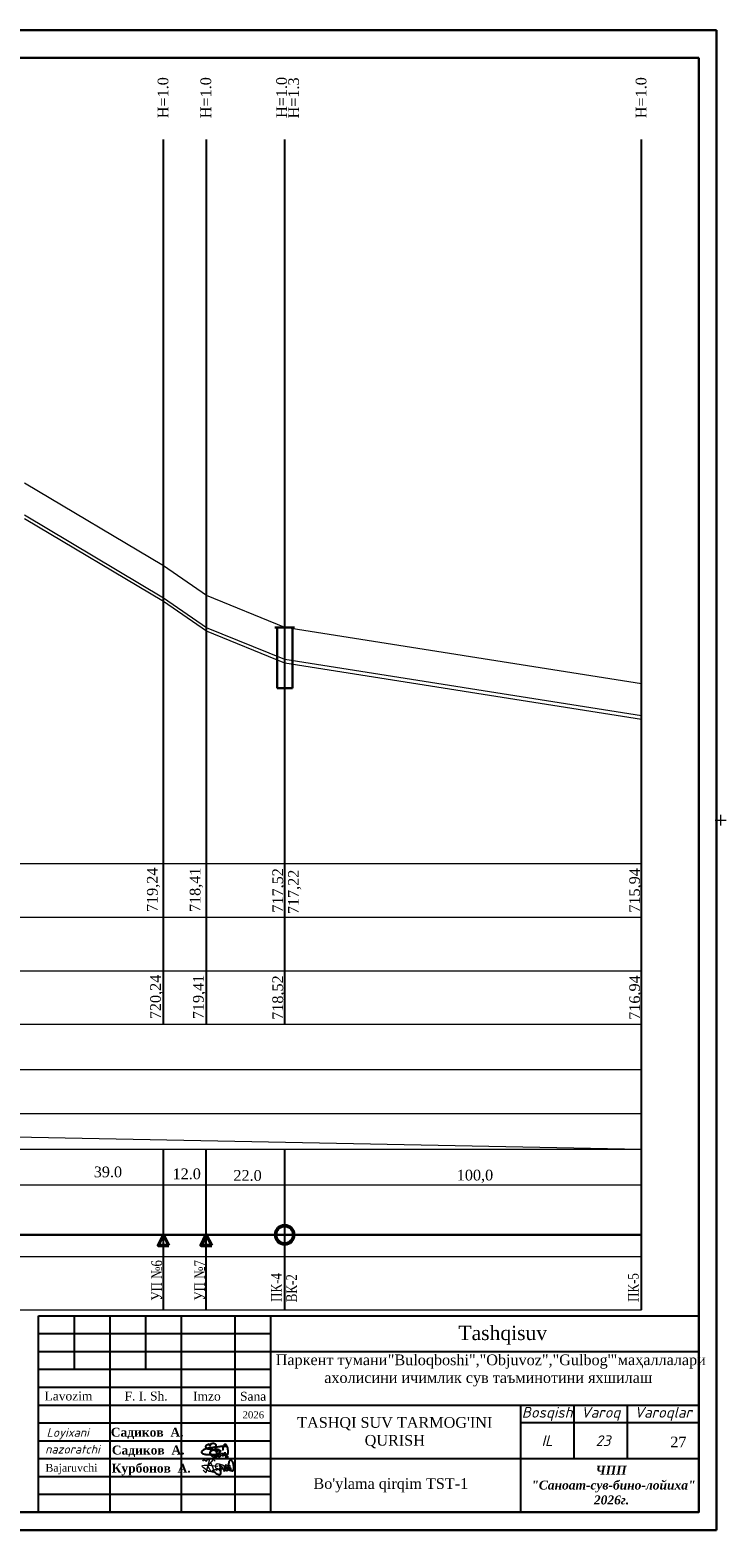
# Model space of a CAD drawing. Header units: millimetres. Extents: x 366033 to 446362, y 4247208 to 4265071.
# Tile 27 of 159: x 435833 to 436028, y 4250445 to 4250865. Entities that reach past the tile are written whole.
import ezdxf

# ---------------------------------------------------------------- set-up
doc = ezdxf.new("R2010")
doc.units = ezdxf.units.MM
for name, color, linetype in [('(002) Рамка', 7, 'Continuous'), ('(004) Точки рельефа', 7, 'Continuous'), ('RAMKA', 7, 'Continuous')]:
    doc.layers.add(name, color=color, linetype=linetype)
for name, color, linetype, lineweight in [('0002. ВК. ПГ. Уг. Пк. и задвижки', 250, 'Continuous', 50), ('план', 7, 'Continuous', 40), ('Текст ВК', 136, 'Continuous', 9)]:
    doc.layers.add(name, color=color, linetype=linetype, lineweight=lineweight)
doc.layers.add('GEODS_POINT_GRID#_B', color=7, linetype='Continuous', true_color=0x000000)
doc.styles.add('GOST 2.304', font='CS_Gost2304.shx')
doc.styles.add('SHRFT', font='TXT', dxfattribs={"width": 1.75})
doc.styles.get("Standard").update_dxf_attribs({"font": 'times.ttf'})
doc.styles.add('TIMES', font='times.ttf')
doc.styles.add('для таблиц', font='times.ttf', dxfattribs={"height": 3})
doc.linetypes.add('ВОДОПРОВОД-right', pattern='A,15,-4,["В1",Standard,S=3,R=0,X=-2,Y=-1.5],-4,20,[">",Standard,S=3,R=0,X=-1.5,Y=-1.5],0', length=43)

# ---------------------------------------------------------------- blocks, each defined once
blk = doc.blocks.new('CrossCoord_m1')
at = {"layer": 'GEODS_POINT_GRID#_B', "color": 3, "lineweight": 20, "true_color": 0x00ff00, "flags": 128}
for points in [[(-3, 0), (3, 0)], [(0, 3), (0, -3)]]:
    blk.add_lwpolyline(points, dxfattribs=at)

msp = doc.modelspace()

# ---------------------------------------------------------------- linework, layer by layer
at = {"layer": '(002) Рамка', "color": 0, "lineweight": 25, "elevation": -0.031}
for points in [[(435870.194, 4250586.592), (435870.194, 4250834.303)], [(435882.194, 4250586.592), (435882.194, 4250834.303)], [(435904.133, 4250586.592), (435904.133, 4250834.303)], [(436004.133, 4250586.592), (436004.133, 4250834.303)], [(435904.133, 4250586.592), (435904.133, 4250586.592)], [(436004.133, 4250506.592), (436004.133, 4250586.592)], [(435870.133, 4250506.592), (435870.133, 4250551.592)], [(435882.133, 4250506.592), (435882.133, 4250551.592)], [(435904.133, 4250506.592), (435904.133, 4250551.593)]]:
    msp.add_lwpolyline(points, dxfattribs=at)
at = {"color": 0, "lineweight": 0}
for p, q in [((435870.194, 4250714.923, -0.031), (435831.194, 4250738.123, -0.031)), ((435870.194, 4250705.923, -0.031), (435831.194, 4250729.123, -0.031)), ((435870.194, 4250704.923, -0.031), (435831.194, 4250728.123, -0.031)), ((435882.194, 4250706.623, -0.031), (435870.194, 4250714.923, -0.031)), ((435882.194, 4250697.623, -0.031), (435870.194, 4250705.923, -0.031)), ((435882.194, 4250696.623, -0.031), (435870.194, 4250704.923, -0.031)), ((435904.133, 4250697.723, -0.031), (435882.194, 4250706.623, -0.031)), ((435904.133, 4250688.723, -0.031), (435882.194, 4250697.623, -0.031)), ((435904.133, 4250687.723, -0.031), (435882.194, 4250696.623, -0.031)), ((436004.133, 4250681.923, -0.031), (435904.133, 4250697.723, -0.031)), ((436004.133, 4250672.923, -0.031), (435904.133, 4250688.723, -0.031)), ((436004.133, 4250671.923, -0.031), (435904.133, 4250687.723, -0.031)), ((435504.133, 4250561.592, -0.031), (436004.133, 4250551.593, -0.031))]:
    msp.add_line(p, q, dxfattribs=at)
at = {"color": 0, "lineweight": 30}
for p, q in [((435904.133, 4250697.723, -0.031), (435901.362, 4250697.723, -0.031)), ((435901.977, 4250697.723, -0.031), (435901.977, 4250680.723, -0.031)), ((435904.133, 4250697.723, -0.031), (435906.903, 4250697.723, -0.031)), ((435906.288, 4250697.723, -0.031), (435906.288, 4250682.723, -0.031)), ((435906.288, 4250697.723, -0.031), (435906.288, 4250680.723, -0.031)), ((435906.288, 4250680.723, -0.031), (435901.977, 4250680.723, -0.031))]:
    msp.add_line(p, q, dxfattribs=at)
at = {"color": 250, "lineweight": 25}
for p, q in [((435845.157, 4250504.981, -1016.547), (435845.157, 4250489.981, -1016.547)), ((435855.157, 4250504.981, -1016.547), (435855.157, 4250449.981, -1016.547)), ((435865.157, 4250504.981, -1016.547), (435865.157, 4250489.981, -1016.547)), ((435875.157, 4250504.981, -1016.547), (435875.157, 4250449.981, -1016.547)), ((435890.157, 4250504.981, -847.128), (435890.157, 4250449.981, -847.128)), ((435900.157, 4250504.981, -0.031), (435900.157, 4250449.981, -0.031)), ((435835.157, 4250499.981, -0.031), (435900.157, 4250499.981, -0.031)), ((435835.157, 4250494.981, -0.031), (436020.157, 4250494.981, -0.031)), ((435835.157, 4250494.981, -0.031), (435900.157, 4250494.981, -0.031)), ((435835.157, 4250489.981, -0.031), (435900.157, 4250489.981, -0.031)), ((435835.157, 4250484.981, -0.031), (435900.157, 4250484.981, -0.031)), ((435835.157, 4250479.981, -0.031), (436020.157, 4250479.981, -0.031)), ((435970.157, 4250479.981, -0.031), (435970.157, 4250449.981, -0.031)), ((435985.157, 4250479.981, -0.031), (435985.157, 4250464.981, -0.031)), ((436000.157, 4250464.981, -0.031), (436000.157, 4250479.981, -0.031)), ((435835.157, 4250474.981, -0.031), (435900.157, 4250474.981, -0.031)), ((436020.157, 4250474.981, -0.031), (435970.157, 4250474.981, -0.031)), ((436020.157, 4250474.981, -0.031), (435970.157, 4250474.981, -0.031)), ((435835.157, 4250469.981, -0.031), (435900.157, 4250469.981, -0.031)), ((435835.157, 4250464.981, -0.031), (436020.157, 4250464.981, -0.031)), ((435835.157, 4250459.981, -0.031), (435900.157, 4250459.981, -0.031)), ((435835.157, 4250454.981, -0.031), (435900.157, 4250454.981, -0.031))]:
    msp.add_line(p, q, dxfattribs=at)
at = {"color": 5, "lineweight": 25, "ltscale": 2}
for p, q in [((435881.818, 4250467.615, -0.031), (435881.628, 4250467.522, -0.031)), ((435881.818, 4250467.615, -0.031), (435881.628, 4250467.522, -0.031)), ((435882.066, 4250467.707, -0.031), (435881.818, 4250467.615, -0.031)), ((435882.066, 4250467.707, -0.031), (435881.818, 4250467.615, -0.031)), ((435882.374, 4250467.777, -0.031), (435882.066, 4250467.707, -0.031)), ((435882.374, 4250467.777, -0.031), (435882.066, 4250467.707, -0.031)), ((435882.726, 4250467.852, -0.031), (435882.374, 4250467.777, -0.031)), ((435882.726, 4250467.852, -0.031), (435882.374, 4250467.777, -0.031)), ((435882.93, 4250467.897, -0.031), (435882.726, 4250467.852, -0.031)), ((435882.93, 4250467.897, -0.031), (435882.726, 4250467.852, -0.031)), ((435883.229, 4250467.944, -0.031), (435882.93, 4250467.897, -0.031)), ((435883.229, 4250467.944, -0.031), (435882.93, 4250467.897, -0.031)), ((435883.562, 4250468.003, -0.031), (435883.229, 4250467.944, -0.031)), ((435883.562, 4250468.003, -0.031), (435883.229, 4250467.944, -0.031)), ((435883.782, 4250468.027, -0.031), (435883.562, 4250468.003, -0.031)), ((435883.782, 4250468.027, -0.031), (435883.562, 4250468.003, -0.031)), ((435884.069, 4250468.078, -0.031), (435883.782, 4250468.027, -0.031)), ((435884.069, 4250468.078, -0.031), (435883.782, 4250468.027, -0.031)), ((435884.455, 4250468.126, -0.031), (435884.069, 4250468.078, -0.031)), ((435884.455, 4250468.126, -0.031), (435884.069, 4250468.078, -0.031)), ((435884.698, 4250468.149, -0.031), (435884.455, 4250468.126, -0.031)), ((435884.698, 4250468.149, -0.031), (435884.455, 4250468.126, -0.031)), ((435885.026, 4250468.196, -0.031), (435884.698, 4250468.149, -0.031)), ((435885.026, 4250468.196, -0.031), (435884.698, 4250468.149, -0.031)), ((435885.254, 4250468.218, -0.031), (435885.026, 4250468.196, -0.031)), ((435885.254, 4250468.218, -0.031), (435885.026, 4250468.196, -0.031)), ((435885.62, 4250468.248, -0.031), (435885.254, 4250468.218, -0.031)), ((435885.62, 4250468.248, -0.031), (435885.254, 4250468.218, -0.031)), ((435885.952, 4250468.269, -0.031), (435885.62, 4250468.248, -0.031)), ((435885.952, 4250468.269, -0.031), (435885.62, 4250468.248, -0.031)), ((435886.229, 4250468.323, -0.031), (435885.952, 4250468.269, -0.031)), ((435886.229, 4250468.323, -0.031), (435885.952, 4250468.269, -0.031)), ((435886.463, 4250468.333, -0.031), (435886.229, 4250468.323, -0.031)), ((435886.463, 4250468.333, -0.031), (435886.229, 4250468.323, -0.031)), ((435886.649, 4250468.341, -0.031), (435886.463, 4250468.333, -0.031)), ((435886.649, 4250468.341, -0.031), (435886.463, 4250468.333, -0.031)), ((435887.006, 4250468.382, -0.031), (435886.649, 4250468.341, -0.031)), ((435887.006, 4250468.382, -0.031), (435886.649, 4250468.341, -0.031)), ((435887.231, 4250468.383, -0.031), (435887.006, 4250468.382, -0.031)), ((435887.231, 4250468.383, -0.031), (435887.006, 4250468.382, -0.031)), ((435887.619, 4250468.386, -0.031), (435887.231, 4250468.383, -0.031)), ((435887.619, 4250468.386, -0.031), (435887.231, 4250468.383, -0.031)), ((435887.771, 4250468.386, -0.031), (435887.619, 4250468.386, -0.031)), ((435887.771, 4250468.386, -0.031), (435887.619, 4250468.386, -0.031)), ((435888.01, 4250468.372, -0.031), (435887.771, 4250468.386, -0.031)), ((435888.01, 4250468.372, -0.031), (435887.771, 4250468.386, -0.031)), ((435880.825, 4250466.957, -0.031), (435880.805, 4250466.741, -0.031)), ((435880.825, 4250466.957, -0.031), (435880.805, 4250466.741, -0.031)), ((435880.805, 4250466.741, -0.031), (435880.84, 4250466.626, -0.031)), ((435880.805, 4250466.741, -0.031), (435880.84, 4250466.626, -0.031)), ((435880.87, 4250467.042, -0.031), (435880.825, 4250466.957, -0.031)), ((435880.87, 4250467.042, -0.031), (435880.825, 4250466.957, -0.031)), ((435880.84, 4250466.626, -0.031), (435880.894, 4250466.571, -0.031)), ((435880.84, 4250466.626, -0.031), (435880.894, 4250466.571, -0.031)), ((435881.051, 4250467.192, -0.031), (435880.87, 4250467.042, -0.031)), ((435881.051, 4250467.192, -0.031), (435880.87, 4250467.042, -0.031)), ((435880.894, 4250466.571, -0.031), (435881.015, 4250466.432, -0.031)), ((435880.894, 4250466.571, -0.031), (435881.015, 4250466.432, -0.031)), ((435881.015, 4250466.432, -0.031), (435881.165, 4250466.377, -0.031)), ((435881.015, 4250466.432, -0.031), (435881.165, 4250466.377, -0.031)), ((435881.365, 4250467.399, -0.031), (435881.051, 4250467.192, -0.031)), ((435881.365, 4250467.399, -0.031), (435881.051, 4250467.192, -0.031)), ((435881.165, 4250466.377, -0.031), (435881.324, 4250466.319, -0.031)), ((435881.165, 4250466.377, -0.031), (435881.324, 4250466.319, -0.031)), ((435881.324, 4250466.319, -0.031), (435881.479, 4250466.263, -0.031)), ((435881.324, 4250466.319, -0.031), (435881.479, 4250466.263, -0.031)), ((435881.628, 4250467.522, -0.031), (435881.365, 4250467.399, -0.031)), ((435881.628, 4250467.522, -0.031), (435881.365, 4250467.399, -0.031)), ((435881.479, 4250466.263, -0.031), (435881.613, 4250466.232, -0.031)), ((435881.479, 4250466.263, -0.031), (435881.613, 4250466.232, -0.031)), ((435881.613, 4250466.232, -0.031), (435881.868, 4250466.188, -0.031)), ((435881.613, 4250466.232, -0.031), (435881.868, 4250466.188, -0.031)), ((435881.868, 4250466.188, -0.031), (435882.054, 4250466.157, -0.031)), ((435881.868, 4250466.188, -0.031), (435882.054, 4250466.157, -0.031)), ((435882.054, 4250466.157, -0.031), (435882.494, 4250466.148, -0.031)), ((435882.054, 4250466.157, -0.031), (435882.494, 4250466.148, -0.031)), ((435882.494, 4250466.148, -0.031), (435882.763, 4250466.152, -0.031)), ((435882.494, 4250466.148, -0.031), (435882.763, 4250466.152, -0.031)), ((435882.763, 4250466.152, -0.031), (435883.226, 4250466.149, -0.031)), ((435882.763, 4250466.152, -0.031), (435883.226, 4250466.149, -0.031)), ((435883.226, 4250466.149, -0.031), (435883.737, 4250466.139, -0.031)), ((435883.226, 4250466.149, -0.031), (435883.737, 4250466.139, -0.031)), ((435883.737, 4250466.139, -0.031), (435884.124, 4250466.136, -0.031)), ((435883.737, 4250466.139, -0.031), (435884.124, 4250466.136, -0.031)), ((435884.124, 4250466.136, -0.031), (435884.787, 4250466.151, -0.031)), ((435884.124, 4250466.136, -0.031), (435884.787, 4250466.151, -0.031)), ((435884.787, 4250466.151, -0.031), (435885.281, 4250466.141, -0.031)), ((435884.787, 4250466.151, -0.031), (435885.281, 4250466.141, -0.031)), ((435885.281, 4250466.141, -0.031), (435885.76, 4250466.08, -0.031)), ((435885.281, 4250466.141, -0.031), (435885.76, 4250466.08, -0.031)), ((435885.458, 4250465.631, -0.031), (435885.488, 4250465.736, -0.031)), ((435885.458, 4250465.631, -0.031), (435885.488, 4250465.736, -0.031)), ((435885.481, 4250465.56, -0.031), (435885.458, 4250465.631, -0.031)), ((435885.481, 4250465.56, -0.031), (435885.458, 4250465.631, -0.031)), ((435885.526, 4250465.485, -0.031), (435885.481, 4250465.56, -0.031)), ((435885.526, 4250465.485, -0.031), (435885.481, 4250465.56, -0.031)), ((435885.488, 4250465.736, -0.031), (435885.505, 4250465.797, -0.031)), ((435885.488, 4250465.736, -0.031), (435885.505, 4250465.797, -0.031)), ((435885.505, 4250465.797, -0.031), (435885.539, 4250465.854, -0.031)), ((435885.505, 4250465.797, -0.031), (435885.539, 4250465.854, -0.031)), ((435885.585, 4250465.421, -0.031), (435885.526, 4250465.485, -0.031)), ((435885.585, 4250465.421, -0.031), (435885.526, 4250465.485, -0.031)), ((435885.539, 4250465.854, -0.031), (435885.585, 4250465.931, -0.031)), ((435885.539, 4250465.854, -0.031), (435885.585, 4250465.931, -0.031)), ((435885.585, 4250465.931, -0.031), (435885.65, 4250465.981, -0.031)), ((435885.585, 4250465.931, -0.031), (435885.65, 4250465.981, -0.031)), ((435885.625, 4250465.39, -0.031), (435885.585, 4250465.421, -0.031)), ((435885.625, 4250465.39, -0.031), (435885.585, 4250465.421, -0.031)), ((435885.695, 4250465.39, -0.031), (435885.625, 4250465.39, -0.031)), ((435885.695, 4250465.39, -0.031), (435885.625, 4250465.39, -0.031)), ((435885.65, 4250465.981, -0.031), (435885.711, 4250466.044, -0.031)), ((435885.65, 4250465.981, -0.031), (435885.711, 4250466.044, -0.031)), ((435885.798, 4250465.409, -0.031), (435885.695, 4250465.39, -0.031)), ((435885.798, 4250465.409, -0.031), (435885.695, 4250465.39, -0.031)), ((435885.711, 4250466.044, -0.031), (435885.816, 4250466.107, -0.031)), ((435885.711, 4250466.044, -0.031), (435885.816, 4250466.107, -0.031)), ((435885.715, 4250466.059, -0.031), (435885.816, 4250466.107, -0.031)), ((435885.715, 4250466.059, -0.031), (435885.816, 4250466.107, -0.031)), ((435885.872, 4250465.437, -0.031), (435885.798, 4250465.409, -0.031)), ((435885.872, 4250465.437, -0.031), (435885.798, 4250465.409, -0.031)), ((435885.816, 4250466.107, -0.031), (435885.987, 4250466.206, -0.031)), ((435885.816, 4250466.107, -0.031), (435885.987, 4250466.206, -0.031)), ((435885.816, 4250466.107, -0.031), (435885.932, 4250466.01, -0.031)), ((435885.816, 4250466.107, -0.031), (435885.932, 4250466.01, -0.031)), ((435885.941, 4250465.468, -0.031), (435885.872, 4250465.437, -0.031)), ((435885.941, 4250465.468, -0.031), (435885.872, 4250465.437, -0.031)), ((435885.932, 4250466.01, -0.031), (435885.991, 4250465.961, -0.031)), ((435885.932, 4250466.01, -0.031), (435885.991, 4250465.961, -0.031)), ((435886.022, 4250465.563, -0.031), (435885.941, 4250465.468, -0.031)), ((435886.022, 4250465.563, -0.031), (435885.941, 4250465.468, -0.031)), ((435885.987, 4250466.206, -0.031), (435886.115, 4250466.28, -0.031)), ((435885.987, 4250466.206, -0.031), (435886.115, 4250466.28, -0.031)), ((435885.991, 4250465.961, -0.031), (435886.022, 4250465.902, -0.031)), ((435885.991, 4250465.961, -0.031), (435886.022, 4250465.902, -0.031)), ((435886.022, 4250465.902, -0.031), (435886.062, 4250465.828, -0.031)), ((435886.022, 4250465.902, -0.031), (435886.062, 4250465.828, -0.031)), ((435886.057, 4250465.641, -0.031), (435886.022, 4250465.563, -0.031)), ((435886.057, 4250465.641, -0.031), (435886.022, 4250465.563, -0.031)), ((435886.082, 4250465.753, -0.031), (435886.057, 4250465.641, -0.031)), ((435886.082, 4250465.753, -0.031), (435886.057, 4250465.641, -0.031)), ((435886.062, 4250465.828, -0.031), (435886.082, 4250465.753, -0.031)), ((435886.062, 4250465.828, -0.031), (435886.082, 4250465.753, -0.031)), ((435886.115, 4250466.28, -0.031), (435886.267, 4250466.388, -0.031)), ((435886.115, 4250466.28, -0.031), (435886.267, 4250466.388, -0.031)), ((435886.267, 4250466.388, -0.031), (435886.378, 4250466.388, -0.031)), ((435886.267, 4250466.388, -0.031), (435886.378, 4250466.388, -0.031)), ((435886.378, 4250466.388, -0.031), (435886.723, 4250466.393, -0.031)), ((435886.378, 4250466.388, -0.031), (435886.723, 4250466.393, -0.031)), ((435886.617, 4250465.894, -0.031), (435886.756, 4250466.056, -0.031)), ((435886.617, 4250465.894, -0.031), (435886.756, 4250466.056, -0.031)), ((435886.617, 4250465.832, -0.031), (435886.617, 4250465.894, -0.031)), ((435886.617, 4250465.832, -0.031), (435886.617, 4250465.894, -0.031)), ((435886.652, 4250465.768, -0.031), (435886.617, 4250465.832, -0.031)), ((435886.652, 4250465.768, -0.031), (435886.617, 4250465.832, -0.031)), ((435886.676, 4250465.723, -0.031), (435886.652, 4250465.768, -0.031)), ((435886.676, 4250465.723, -0.031), (435886.652, 4250465.768, -0.031)), ((435886.733, 4250465.706, -0.031), (435886.676, 4250465.723, -0.031)), ((435886.733, 4250465.706, -0.031), (435886.676, 4250465.723, -0.031)), ((435886.723, 4250466.393, -0.031), (435886.785, 4250466.393, -0.031)), ((435886.723, 4250466.393, -0.031), (435886.785, 4250466.393, -0.031)), ((435886.807, 4250465.706, -0.031), (435886.733, 4250465.706, -0.031)), ((435886.807, 4250465.706, -0.031), (435886.733, 4250465.706, -0.031)), ((435886.756, 4250466.056, -0.031), (435886.826, 4250466.138, -0.031)), ((435886.756, 4250466.056, -0.031), (435886.826, 4250466.138, -0.031)), ((435886.785, 4250466.393, -0.031), (435886.987, 4250466.379, -0.031)), ((435886.785, 4250466.393, -0.031), (435886.987, 4250466.379, -0.031)), ((435886.923, 4250465.778, -0.031), (435886.807, 4250465.706, -0.031)), ((435886.923, 4250465.778, -0.031), (435886.807, 4250465.706, -0.031)), ((435886.826, 4250466.138, -0.031), (435887.034, 4250466.312, -0.031)), ((435886.826, 4250466.138, -0.031), (435887.034, 4250466.312, -0.031)), ((435887.087, 4250465.878, -0.031), (435886.923, 4250465.778, -0.031)), ((435887.087, 4250465.878, -0.031), (435886.923, 4250465.778, -0.031)), ((435886.985, 4250466.271, -0.031), (435887.058, 4250466.337, -0.031)), ((435886.985, 4250466.271, -0.031), (435887.058, 4250466.337, -0.031)), ((435886.987, 4250466.379, -0.031), (435887.158, 4250466.275, -0.031)), ((435886.987, 4250466.379, -0.031), (435887.158, 4250466.275, -0.031)), ((435887.058, 4250466.337, -0.031), (435887.102, 4250466.376, -0.031)), ((435887.058, 4250466.337, -0.031), (435887.102, 4250466.376, -0.031)), ((435887.183, 4250465.97, -0.031), (435887.087, 4250465.878, -0.031)), ((435887.183, 4250465.97, -0.031), (435887.087, 4250465.878, -0.031)), ((435887.102, 4250466.376, -0.031), (435887.186, 4250466.428, -0.031)), ((435887.102, 4250466.376, -0.031), (435887.186, 4250466.428, -0.031)), ((435887.158, 4250466.275, -0.031), (435887.229, 4250466.219, -0.031)), ((435887.158, 4250466.275, -0.031), (435887.229, 4250466.219, -0.031)), ((435887.236, 4250466.052, -0.031), (435887.183, 4250465.97, -0.031)), ((435887.236, 4250466.052, -0.031), (435887.183, 4250465.97, -0.031)), ((435887.186, 4250466.428, -0.031), (435887.241, 4250466.461, -0.031)), ((435887.186, 4250466.428, -0.031), (435887.241, 4250466.461, -0.031)), ((435887.229, 4250466.219, -0.031), (435887.26, 4250466.132, -0.031)), ((435887.229, 4250466.219, -0.031), (435887.26, 4250466.132, -0.031)), ((435887.26, 4250466.132, -0.031), (435887.236, 4250466.052, -0.031)), ((435887.26, 4250466.132, -0.031), (435887.236, 4250466.052, -0.031)), ((435887.241, 4250466.461, -0.031), (435887.298, 4250466.48, -0.031)), ((435887.241, 4250466.461, -0.031), (435887.298, 4250466.48, -0.031)), ((435887.298, 4250466.48, -0.031), (435887.339, 4250466.493, -0.031)), ((435887.298, 4250466.48, -0.031), (435887.339, 4250466.493, -0.031)), ((435887.339, 4250466.493, -0.031), (435887.392, 4250466.493, -0.031)), ((435887.339, 4250466.493, -0.031), (435887.392, 4250466.493, -0.031)), ((435887.392, 4250466.493, -0.031), (435887.437, 4250466.478, -0.031)), ((435887.392, 4250466.493, -0.031), (435887.437, 4250466.478, -0.031)), ((435887.437, 4250466.478, -0.031), (435887.493, 4250466.446, -0.031)), ((435887.437, 4250466.478, -0.031), (435887.493, 4250466.446, -0.031)), ((435887.526, 4250465.276, -0.031), (435887.469, 4250465.32, -0.031)), ((435887.493, 4250466.446, -0.031), (435887.528, 4250466.425, -0.031)), ((435887.493, 4250466.446, -0.031), (435887.528, 4250466.425, -0.031)), ((435887.622, 4250465.276, -0.031), (435887.526, 4250465.276, -0.031)), ((435887.528, 4250466.425, -0.031), (435887.555, 4250466.388, -0.031)), ((435887.528, 4250466.425, -0.031), (435887.555, 4250466.388, -0.031)), ((435887.564, 4250465.945, -0.031), (435887.531, 4250465.815, -0.031)), ((435887.564, 4250465.945, -0.031), (435887.531, 4250465.815, -0.031)), ((435887.531, 4250465.815, -0.031), (435887.531, 4250465.724, -0.031)), ((435887.531, 4250465.815, -0.031), (435887.531, 4250465.724, -0.031)), ((435887.531, 4250465.724, -0.031), (435887.557, 4250465.632, -0.031)), ((435887.531, 4250465.724, -0.031), (435887.557, 4250465.632, -0.031)), ((435887.555, 4250466.388, -0.031), (435887.578, 4250466.35, -0.031)), ((435887.555, 4250466.388, -0.031), (435887.578, 4250466.35, -0.031)), ((435887.557, 4250465.632, -0.031), (435887.604, 4250465.54, -0.031)), ((435887.557, 4250465.632, -0.031), (435887.604, 4250465.54, -0.031)), ((435887.593, 4250466.059, -0.031), (435887.564, 4250465.945, -0.031)), ((435887.593, 4250466.059, -0.031), (435887.564, 4250465.945, -0.031)), ((435887.578, 4250466.35, -0.031), (435887.595, 4250466.323, -0.031)), ((435887.578, 4250466.35, -0.031), (435887.595, 4250466.323, -0.031)), ((435887.616, 4250466.251, -0.031), (435887.593, 4250466.158, -0.031)), ((435887.616, 4250466.251, -0.031), (435887.593, 4250466.158, -0.031)), ((435887.593, 4250466.158, -0.031), (435887.593, 4250466.059, -0.031)), ((435887.593, 4250466.158, -0.031), (435887.593, 4250466.059, -0.031)), ((435887.595, 4250466.323, -0.031), (435887.616, 4250466.251, -0.031)), ((435887.595, 4250466.323, -0.031), (435887.616, 4250466.251, -0.031)), ((435887.604, 4250465.54, -0.031), (435887.649, 4250465.507, -0.031)), ((435887.604, 4250465.54, -0.031), (435887.649, 4250465.507, -0.031)), ((435887.766, 4250465.303, -0.031), (435887.622, 4250465.276, -0.031)), ((435887.649, 4250465.507, -0.031), (435887.728, 4250465.477, -0.031)), ((435887.649, 4250465.507, -0.031), (435887.728, 4250465.477, -0.031)), ((435887.728, 4250465.477, -0.031), (435887.802, 4250465.448, -0.031)), ((435887.728, 4250465.477, -0.031), (435887.802, 4250465.448, -0.031)), ((435887.868, 4250465.342, -0.031), (435887.766, 4250465.303, -0.031)), ((435887.802, 4250465.448, -0.031), (435887.94, 4250465.448, -0.031)), ((435887.802, 4250465.448, -0.031), (435887.94, 4250465.448, -0.031)), ((435887.94, 4250465.448, -0.031), (435888.031, 4250465.466, -0.031)), ((435887.94, 4250465.448, -0.031), (435888.031, 4250465.466, -0.031)), ((435888.031, 4250465.466, -0.031), (435888.126, 4250465.477, -0.031)), ((435888.031, 4250465.466, -0.031), (435888.126, 4250465.477, -0.031)), ((435888.126, 4250465.477, -0.031), (435888.341, 4250465.507, -0.031)), ((435888.126, 4250465.477, -0.031), (435888.341, 4250465.507, -0.031))]:
    msp.add_line(p, q, dxfattribs=at)
at = {"color": 5, "linetype": 'ВОДОПРОВОД-right', "lineweight": 30, "elevation": -0.031}
msp.add_lwpolyline([(435504.127, 4250527.644), (436004.133, 4250527.644)], dxfattribs=at)
at = {"color": 250, "lineweight": 25, "elevation": -0.031}
msp.add_lwpolyline([(435835.157, 4250504.981), (436020.157, 4250504.981), (436020.157, 4250449.981), (435835.157, 4250449.981)], close=True, dxfattribs=at)
at = {"color": 5, "lineweight": 25, "ltscale": 2, "elevation": -0.031}
for points in [[(435884.144, 4250468.186), (435884.437, 4250468.183), (435884.562, 4250468.242), (435884.68, 4250468.33), (435884.763, 4250468.389), (435884.854, 4250468.473), (435884.906, 4250468.522), (435884.962, 4250468.604), (435884.958, 4250468.679), (435884.933, 4250468.799), (435884.913, 4250468.839), (435884.825, 4250468.922), (435884.715, 4250469.001), (435884.588, 4250469.061), (435884.428, 4250469.108), (435884.188, 4250469.156), (435883.992, 4250469.156), (435883.761, 4250469.141), (435883.571, 4250469.113), (435883.401, 4250469.074), (435883.2, 4250468.507), (435882.964, 4250469.005), (435882.748, 4250468.932), (435882.534, 4250468.856), (435882.314, 4250468.729), (435882.143, 4250468.619), (435882.034, 4250468.525), (435881.965, 4250468.373), (435881.953, 4250468.282), (435881.994, 4250468.128), (435882.105, 4250467.937), (435882.163, 4250467.874), (435882.263, 4250467.808), (435882.405, 4250467.758), (435882.602, 4250467.707), (435883.037, 4250467.651), (435883.292, 4250467.621), (435883.419, 4250467.605), (435883.735, 4250468.042), (435883.828, 4250468.013), (435883.612, 4250467.528)], [(435884.144, 4250468.186), (435884.437, 4250468.183), (435884.562, 4250468.242), (435884.68, 4250468.33), (435884.763, 4250468.389), (435884.854, 4250468.473), (435884.906, 4250468.522), (435884.962, 4250468.604), (435884.958, 4250468.679), (435884.933, 4250468.799), (435884.913, 4250468.839), (435884.825, 4250468.922), (435884.715, 4250469.001), (435884.588, 4250469.061), (435884.428, 4250469.108), (435884.188, 4250469.156), (435883.992, 4250469.156), (435883.761, 4250469.141), (435883.571, 4250469.113), (435883.401, 4250469.074), (435883.2, 4250468.507), (435882.964, 4250469.005), (435882.748, 4250468.932), (435882.534, 4250468.856), (435882.314, 4250468.729), (435882.143, 4250468.619), (435882.034, 4250468.525), (435881.965, 4250468.373), (435881.953, 4250468.282), (435881.994, 4250468.128), (435882.105, 4250467.937), (435882.163, 4250467.874), (435882.263, 4250467.808), (435882.405, 4250467.758), (435882.602, 4250467.707), (435883.037, 4250467.651), (435883.292, 4250467.621), (435883.419, 4250467.605), (435883.735, 4250468.042), (435883.828, 4250468.013), (435883.612, 4250467.528)], [(435884.613, 4250468.28), (435884.873, 4250468.187), (435884.67, 4250467.846), (435884.873, 4250467.683), (435884.877, 4250467.307), (435884.941, 4250466.969), (435885.012, 4250466.59), (435885.009, 4250466.148), (435885.009, 4250465.801), (435884.954, 4250465.52), (435884.876, 4250465.404), (435884.791, 4250465.311), (435884.704, 4250465.283), (435884.626, 4250465.281), (435884.502, 4250465.311), (435884.248, 4250465.415), (435884.04, 4250465.532), (435883.755, 4250465.718), (435883.578, 4250465.833), (435883.248, 4250466.024), (435882.838, 4250466.198)], [(435887.355, 4250466.736), (435887.353, 4250466.442), (435887.411, 4250466.317), (435887.499, 4250466.199), (435887.558, 4250466.116), (435887.643, 4250466.025), (435887.691, 4250465.973), (435887.773, 4250465.917), (435887.848, 4250465.921), (435887.969, 4250465.946), (435888.008, 4250465.966), (435888.091, 4250466.054), (435888.171, 4250466.164), (435888.23, 4250466.291), (435888.277, 4250466.451), (435888.325, 4250466.692), (435888.325, 4250466.887), (435888.311, 4250467.118), (435888.283, 4250467.308), (435888.243, 4250467.478), (435888.214, 4250467.74), (435888.174, 4250467.915), (435888.101, 4250468.131), (435888.025, 4250468.345), (435887.899, 4250468.565), (435887.788, 4250468.736), (435887.695, 4250468.845), (435887.543, 4250468.914), (435887.451, 4250468.926), (435887.298, 4250468.885), (435887.106, 4250468.774), (435887.043, 4250468.716), (435886.978, 4250468.616), (435886.927, 4250468.475), (435886.877, 4250468.277), (435886.821, 4250467.842), (435886.79, 4250467.587), (435886.775, 4250467.46), (435886.755, 4250467.394), (435886.726, 4250467.301), (435886.697, 4250467.267)], [(435885.367, 4250466.54), (435885.661, 4250466.538), (435885.786, 4250466.597), (435885.904, 4250466.684), (435885.987, 4250466.743), (435886.078, 4250466.828), (435886.129, 4250466.876), (435886.186, 4250466.958), (435886.181, 4250467.033), (435886.157, 4250467.154), (435886.137, 4250467.193), (435886.048, 4250467.277), (435885.396, 4250467.039), (435885.27, 4250467.099), (435885.651, 4250467.462), (435885.411, 4250467.51), (435885.216, 4250467.51), (435884.984, 4250467.496), (435884.795, 4250467.468), (435884.625, 4250467.155), (435884.363, 4250467.399), (435884.188, 4250467.359), (435883.971, 4250467.287), (435883.758, 4250467.211), (435883.538, 4250467.084), (435883.367, 4250466.973), (435883.258, 4250466.88), (435883.189, 4250466.728), (435883.176, 4250466.636), (435883.217, 4250466.483), (435883.329, 4250466.292), (435883.387, 4250466.228), (435883.487, 4250466.163), (435883.628, 4250466.112), (435883.825, 4250466.062), (435884.261, 4250466.006), (435884.516, 4250465.975), (435884.643, 4250465.96), (435884.709, 4250465.94), (435884.802, 4250465.912), (435884.836, 4250465.883)], [(435885.367, 4250466.54), (435885.661, 4250466.538), (435885.786, 4250466.597), (435885.904, 4250466.684), (435885.987, 4250466.743), (435886.078, 4250466.828), (435886.129, 4250466.876), (435886.186, 4250466.958), (435886.181, 4250467.033), (435886.157, 4250467.154), (435886.137, 4250467.193), (435886.048, 4250467.277), (435885.396, 4250467.039), (435885.27, 4250467.099), (435885.651, 4250467.462), (435885.411, 4250467.51), (435885.216, 4250467.51), (435884.984, 4250467.496), (435884.795, 4250467.468), (435884.625, 4250467.155), (435884.363, 4250467.399), (435884.188, 4250467.359), (435883.971, 4250467.287), (435883.758, 4250467.211), (435883.538, 4250467.084), (435883.367, 4250466.973), (435883.258, 4250466.88), (435883.189, 4250466.728), (435883.176, 4250466.636), (435883.217, 4250466.483), (435883.329, 4250466.292), (435883.387, 4250466.228), (435883.487, 4250466.163), (435883.628, 4250466.112), (435883.825, 4250466.062), (435884.261, 4250466.006), (435884.516, 4250465.975), (435884.643, 4250465.96), (435884.709, 4250465.94), (435884.802, 4250465.912), (435884.836, 4250465.883)], [(435885.769, 4250463.405), (435886.029, 4250463.312), (435885.826, 4250462.971), (435886.029, 4250462.808), (435886.034, 4250462.432), (435886.097, 4250462.094), (435886.169, 4250461.716), (435886.166, 4250461.273), (435886.166, 4250460.926), (435886.11, 4250460.645), (435886.033, 4250460.529), (435885.948, 4250460.436), (435885.861, 4250460.408), (435885.782, 4250460.406), (435885.658, 4250460.436), (435885.404, 4250460.54), (435885.197, 4250460.657), (435884.912, 4250460.843), (435884.734, 4250460.958), (435884.404, 4250461.149), (435883.994, 4250461.323)], [(435888.932, 4250462.351), (435888.93, 4250462.057), (435888.989, 4250461.932), (435889.076, 4250461.814), (435889.135, 4250461.731), (435889.22, 4250461.64), (435889.268, 4250461.589), (435889.35, 4250461.532), (435889.425, 4250461.537), (435889.546, 4250461.562), (435889.585, 4250461.582), (435889.669, 4250461.67), (435889.748, 4250461.779), (435889.807, 4250461.906), (435889.854, 4250462.067), (435889.902, 4250462.307), (435889.902, 4250462.502), (435889.888, 4250462.734), (435889.86, 4250462.924), (435889.821, 4250463.093), (435889.791, 4250463.355), (435889.751, 4250463.53), (435889.679, 4250463.747), (435889.603, 4250463.961), (435889.476, 4250464.18), (435889.365, 4250464.351), (435889.272, 4250464.46), (435889.12, 4250464.53), (435889.028, 4250464.542), (435888.875, 4250464.501), (435888.684, 4250464.389), (435888.62, 4250464.331), (435888.555, 4250464.232), (435888.504, 4250464.09), (435888.454, 4250463.893), (435888.398, 4250463.457), (435888.367, 4250463.202), (435888.352, 4250463.075), (435888.332, 4250463.009), (435888.304, 4250462.916), (435888.275, 4250462.882)]]:
    msp.add_lwpolyline(points, dxfattribs=at)
at = {"color": 5, "lineweight": 5, "elevation": -0.031}
for points in [[(435881.174, 4250464.23), (435881.452, 4250464.716), (435882.24, 4250464.265), (435882.526, 4250464.765), (435883.074, 4250464.765), (435882.031, 4250460.942), (435881.29, 4250461.752)], [(435882.553, 4250462.853), (435884.209, 4250464.693), (435884.656, 4250464.291)], [(435882.553, 4250462.853), (435883.398, 4250461.382), (435884.049, 4250461.756)]]:
    msp.add_lwpolyline(points, dxfattribs=at)
at = {"color": 1, "lineweight": 50}
msp.add_circle((435904.133, 4250527.644, -0.031), 2.554, dxfattribs=at)
at = {"color": 5, "lineweight": 5}
for points in [[(435883.381, 4250463.773, -0.031), (435884.095, 4250461.195, -0.031), (435881.075, 4250462.685, -0.031), (435885.389, 4250462.891, -0.031)], [(435884.049, 4250461.756, -0.031), (435885.35, 4250462.089, -0.031), (435884.799, 4250461.616, -0.031), (435886.604, 4250462.38, -0.031), (435885.961, 4250461.463, -0.031), (435886.329, 4250462.93, -0.031), (435887.17, 4250461.371, -0.031), (435887.338, 4250462.991, -0.031), (435887.552, 4250461.356, -0.031), (435887.353, 4250462.028, -0.031), (435888.577, 4250463.236, -0.031), (435887.98, 4250461.998, -0.031), (435888.546, 4250461.86, -0.031), (435887.583, 4250463.251, -0.031), (435887.996, 4250461.554, -0.031), (435888.883, 4250462.991, -0.031), (435888.195, 4250462.334, -0.031), (435888.929, 4250461.524, -0.031), (435884.814, 4250463.266, -0.031), (435884.784, 4250462.441, -0.031), (435886.283, 4250462.12, -0.031)]]:
    msp.add_spline(points, degree=3, dxfattribs=at)
at = {"layer": '0002. ВК. ПГ. Уг. Пк. и задвижки', "color": 1, "lineweight": 50, "elevation": -0.031}
for points in [[(435871.694, 4250524.644), (435868.694, 4250524.644), (435870.133, 4250527.644), (435871.694, 4250524.644)], [(435883.694, 4250524.644), (435880.694, 4250524.644), (435882.133, 4250527.644), (435883.694, 4250524.644)]]:
    msp.add_lwpolyline(points, dxfattribs=at)
at = {"layer": 'RAMKA', "color": 1, "lineweight": 30}
for p, q in [((436025.157, 4250864.981, -0.031), (435439.331, 4250864.981, -0.031)), ((435459.331, 4250857.22, -0.031), (436020.157, 4250857.22, -0.031)), ((436020.157, 4250449.981, -0.031), (435459.331, 4250449.981, -0.031)), ((435439.331, 4250444.981, -0.031), (436025.157, 4250444.981, -0.031))]:
    msp.add_line(p, q, dxfattribs=at)
at = {"layer": 'RAMKA', "color": 6, "lineweight": 30}
for p, q in [((436025.157, 4250444.981, -0.031), (436025.157, 4250864.981, -0.031)), ((436020.157, 4250857.22, -0.031), (436020.157, 4250449.981, -0.031))]:
    msp.add_line(p, q, dxfattribs=at)
at = {"layer": 'Текст ВК'}
for p, q in [((435493.124, 4250631.592, -0.031), (436004.133, 4250631.593, -0.031)), ((435504.133, 4250616.592, -0.031), (436004.133, 4250616.593, -0.031)), ((435504.133, 4250601.592, -0.031), (436004.133, 4250601.593, -0.031)), ((435504.133, 4250586.592, -0.031), (436004.133, 4250586.592, -0.031)), ((435504.133, 4250573.921, -0.031), (436004.133, 4250573.921, -0.031)), ((435504.133, 4250561.592, -0.031), (436004.133, 4250561.592, -0.031)), ((435504.133, 4250551.592, -0.031), (436004.133, 4250551.593, -0.031)), ((435504.133, 4250541.592, -0.031), (436004.133, 4250541.593, -0.031)), ((435504.133, 4250521.592, -0.031), (436004.133, 4250521.593, -0.031)), ((435504.133, 4250506.592, -0.031), (436004.133, 4250506.593, -0.031))]:
    msp.add_line(p, q, dxfattribs=at)

# ---------------------------------------------------------------- block references
at = {"layer": 'GEODS_POINT_GRID#_B', "color": 3, "true_color": 0x00ff00, "xscale": 0.5, "yscale": 0.5, "zscale": 0.5}
msp.add_blockref('CrossCoord_m1', (436026.279, 4250643.71, -0.031), dxfattribs=at)

# ---------------------------------------------------------------- texts
at = {"layer": '(004) Точки рельефа', "color": 7, "char_height": 3, "attachment_point": 5, "style": 'для таблиц'}
for s, insert in [('\\A1;39.0', (435854.597, 4250545.217, -0.031)), ('\\A1;12.0', (435876.677, 4250544.676, -0.031)), ('\\A1;22.0', (435893.729, 4250544.228, -0.031)), ('\\A1;100,0', (435957.444, 4250544.008, -0.031))]:
    msp.add_mtext(s, dxfattribs=dict(at, insert=insert))
at = {"color": 5, "char_height": 3, "attachment_point": 2}
for s, insert, width, rotation in [('{\\C0;H=1.0}', (435868.532, 4250846.028, -0.031), 11.11185, 89.99547), ('{\\C0;H=1.0}', (435880.532, 4250846.028, -0.031), 11.11185, 89.99547), ('{\\C0;H=1.0}', (435901.754, 4250846.091, -0.031), 11.11185, 89.99547), ('{\\C0;H=1.3}', (435905.126, 4250845.951, -0.031), 11.11185, 89.99547), ('{\\C0;H=1.0}', (436002.471, 4250846.028, -0.031), 11.11185, 89.99547), ('{\\C0;718,52}', (435900.673, 4250594.062, -0.031), 11.11185, 90), ('{\\C0;716,94}', (436000.673, 4250594.062, -0.031), 11.11185, 90), ('{\\W0.8;\\C7;УП №6}', (435866.766, 4250514.877, -4720.876), 14.61436, 90), ('{\\W0.8;\\C7;УП №7}', (435878.766, 4250514.877, -4720.876), 14.61436, 90), ('{\\fTimes New Roman|b0|i0|c204|p18;\\W0.8;\\C7;ПК-\\fTimes New Roman|b0|i0|c0|p18;4}', (435900.28, 4250512.877, -4720.876), 14.61436, 90), ('{\\W0.8;\\C7;ВК-2}', (435904.552, 4250512.674, -4720.876), 14.61436, 90), ('{\\fTimes New Roman|b0|i0|c204|p18;\\W0.8;\\C7;ПК-5}', (436000.28, 4250512.877, -4720.876), 14.61436, 90)]:
    msp.add_mtext(s, dxfattribs=dict(at, insert=insert, width=width, rotation=rotation))
at = {"color": 0, "char_height": 3, "width": 11.11185, "attachment_point": 2, "rotation": 90}
for s, insert in [('719,24', (435865.531, 4250624.229, -0.031)), ('718,41', (435877.531, 4250624.229, -0.031)), ('720,24', (435866.44, 4250594.229, -0.031)), ('719,41', (435878.44, 4250594.229, -0.031))]:
    msp.add_mtext(s, dxfattribs=dict(at, insert=insert))
at = {"color": 184, "char_height": 3, "width": 11.11185, "attachment_point": 2, "rotation": 90}
for s, insert in [('{\\C0;717,52}', (435900.673, 4250624.062, -0.031)), ('{\\C0;717,22}', (435905.069, 4250623.639, -0.031)), ('{\\C0;715,94}', (436000.673, 4250624.062, -0.031))]:
    msp.add_mtext(s, dxfattribs=dict(at, insert=insert))
for s, insert, char_height, width, attachment_point in [('\\pi-40.048;Tashqisuv', (435992.857, 4250502.165, -0.031), 4, 4.20261, 1), ('{\\fTimes New Roman|b0|i0|c204|p18;2026}', (435892.321, 4250478.245, -0.031), 2, 10.68651, 1), ('{\\fISOCPEUR|b0|i1|c204|p34;Bosqish}', (435977.657, 4250477.481, -0.031), 3, 15, 5), ('{\\fISOCPEUR|b0|i1|c204|p34;Va\\fISOCPEUR|b0|i1|c0|p34;roq}', (435992.657, 4250477.481, -0.031), 3, 15, 5), ('{\\fISOCPEUR|b0|i1|c204|p34;Va\\fISOCPEUR|b0|i1|c0|p34;roq\\fISOCPEUR|b0|i1|c204|p34;lar}', (436010.157, 4250477.481, -0.031), 3, 37.25162, 5), ('{\\fISOCPEUR|b0|i1|c204|p34;IL}', (435977.657, 4250469.981, -0.031), 3, 15, 5), ('{\\fISOCPEUR|b0|i1|c204|p34;23}', (435993.314, 4250469.981, -0.031), 3, 15, 5)]:
    msp.add_mtext(s, dxfattribs=dict(insert=insert, char_height=char_height, width=width, attachment_point=attachment_point))
at = {"color": 0, "lineweight": 5, "insert": (435901.611, 4250494.153, -0.031), "char_height": 3, "width": 154.9538, "attachment_point": 1}
msp.add_mtext('Паркент тумани                                                         маҳаллалари \\P            ахолисини ичимлик сув таъминотини яхшилаш', dxfattribs=at)
at = {"color": 0, "lineweight": 0, "insert": (435933.022, 4250494.129, -0.031), "char_height": 3, "width": 67.69207, "attachment_point": 1}
msp.add_mtext('"Buloqboshi","Objuvoz","Gulbog\'"', dxfattribs=at)
at = {"lineweight": 25, "ltscale": 100, "attachment_point": 1, "style": 'GOST 2.304'}
for s, insert, char_height, width in [('{\\fTimes New Roman|b0|i0|c204|p18;Lavozim}', (435836.845, 4250483.751, -0.031), 2.5, 7.14649), ('{\\fTimes New Roman|b0|i0|c204|p18;F. I. Sh.}', (435859.256, 4250483.735, -0.031), 2.5, 13.23723), ('{\\fTimes New Roman|b0|i0|c204|p18;Imzo}', (435878.449, 4250483.697, -0.031), 2.5, 12.27251), ('{\\fTimes New Roman|b0|i0|c204|p18;Bajaruvchi}', (435837.095, 4250463.502, 1016.485), 2.2, 8.90888)]:
    msp.add_mtext(s, dxfattribs=dict(at, insert=insert, char_height=char_height, width=width))
at = {"color": 250, "lineweight": 25, "ltscale": 100, "insert": (435891.608, 4250483.669, -0.031), "char_height": 2.5, "width": 8.14319, "attachment_point": 1, "style": 'GOST 2.304'}
msp.add_mtext('{\\fTimes New Roman|b0|i0|c204|p18;Sana}', dxfattribs=at)
at = {"color": 5, "insert": (435934.971, 4250472.226, -0.031), "char_height": 3, "width": 64.16731, "attachment_point": 5}
msp.add_mtext("{\\fTimes New Roman|b0|i0|c204|p18;\\C7;TASHQI SUV TARMOG'INI\\PQURISH}", dxfattribs=at)
at = {"color": 7, "char_height": 0.16239, "width": 16.23922, "attachment_point": 5, "style": 'SHRFT'}
for s, insert in [('{\\fISOCPEUR|b0|i1|c0|p34;\\H15x;Loyixani} ', (435843.346, 4250471.921, -0.031)), ('{\\fISOCPEUR|b0|i1|c204|p34;\\H15x;nazoratchi}', (435844.68, 4250467.602, -0.031))]:
    msp.add_mtext(s, dxfattribs=dict(at, insert=insert))
at = {"color": 0, "char_height": 2.5, "attachment_point": 1}
for s, insert in [('{\\fTimes New Roman|b1|i0|c204|p18;Садиков  А.}', (435855.407, 4250473.618, -0.031)), ('{\\fTimes New Roman|b1|i0|c204|p18;Садиков  А.}', (435855.696, 4250468.621, -0.031)), ('{\\fTimes New Roman|b1|i0|c204|p18;Курбонов  А.}', (435855.638, 4250463.557, -0.031))]:
    msp.add_mtext(s, dxfattribs=dict(at, insert=insert))
at = {"color": 0, "insert": (436012.174, 4250471.119, -0.031), "char_height": 3.0064, "width": 1.92475, "attachment_point": 1, "style": 'TIMES'}
msp.add_mtext('27', dxfattribs=at)
at = {"color": 0, "ltscale": 0.1, "insert": (435990.518, 4250462.984, -0.031), "char_height": 2.5, "attachment_point": 1}
msp.add_mtext_dynamic_manual_height_columns('\\pi0.71954;{\\fTimes New Roman|b1|i1|c204|p18;ЧПП\\P\\pi-17.28155;"Cаноат-сув-бино-лойиха"\\P\\pi0.24549;2026г.}', width=9.80425, gutter_width=12.5, heights=[0], dxfattribs=at)
at = {"layer": 'план', "color": 0, "lineweight": 20, "insert": (435912.181, 4250459.491, 0.489), "char_height": 3, "width": 48.58877, "attachment_point": 1}
msp.add_mtext("{\\fTimes New Roman|b0|i0|c204|p18;Bo'ylama qirqim TST-1 }", dxfattribs=at)

doc.saveas('drawing.dxf')
